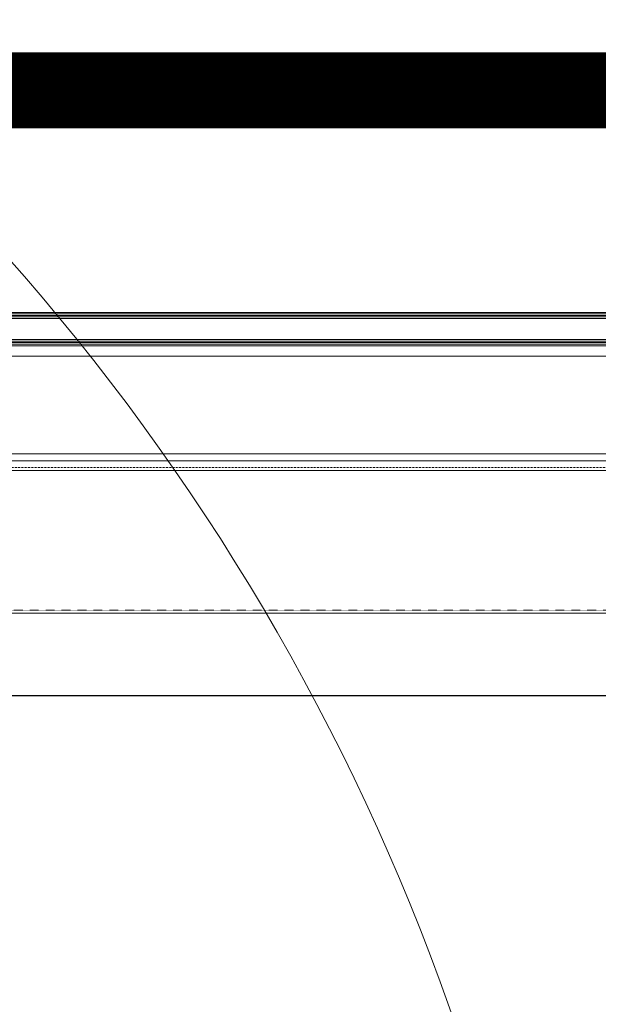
# Model space of a CAD drawing. Header units: millimetres. Extents: x -226731 to 126254, y -16359 to 60195.
# Tile 184 of 256: x -153841 to -153459, y 20521 to 21171. Entities that reach past the tile are written whole.
import ezdxf

# ---------------------------------------------------------------- set-up
doc = ezdxf.new("R2010")
doc.units = ezdxf.units.MM
doc.header["$LTSCALE"] = 0.1
doc.header["$MEASUREMENT"] = 0
doc.linetypes.add('HIDDEN', pattern=[0.375, 0.25, -0.125])
for name, color, linetype, lineweight in [('0_CCE_ FF_SIDE WALL SPRINKLER', 6, 'Continuous', 0), ('3_Hatch', 8, 'Continuous', 0), ('SPRINKLER COVERAGE AREA', 1, 'Continuous', 9)]:
    doc.layers.add(name, color=color, linetype=linetype, lineweight=lineweight)
doc.layers.add('AREA LINE', color=3, linetype='Continuous', plot=False)
doc.layers.add('V.PORT', color=3, linetype='Continuous', plot=False)
doc.layers.add('FIRE FIGHTING SERVICES', color=5, linetype='Continuous')
doc.layers.add('GUARD RAIL', color=80, linetype='Continuous')

# ---------------------------------------------------------------- blocks, each defined once
blk = doc.blocks.new('*U426')
at = {"layer": '3_Hatch', "color": 8}
for p, q in [((29.99, 199.78), (1150, 199.78)), ((28.4, 105.47), (1150, 105.47)), ((30.03, 98.97), (1150, 98.97)), ((29.51, 94.41), (1150, 94.41)), ((29.56, 30.01), (1150, 30.01)), ((1150, 23, 0), (7.48, 23)), ((1150, 22, 0), (7.48, 22)), ((1150, 21, 0), (7.48, 21)), ((1150, 20, 0), (7.48, 20)), ((1150, 19, 0), (7.48, 19)), ((1150, 5, 0), (7.48, 5)), ((1150, 4, 0), (7.48, 4)), ((1150, 3, 0), (7.48, 3)), ((1150, 2, 0), (7.48, 2)), ((1150, 1, 0), (7.48, 1))]:
    blk.add_line(p, q, dxfattribs=at)
at = {"layer": '3_Hatch', "color": 8, "linetype": 'HIDDEN', "ltscale": 5}
blk.add_line((29.99, 197.78), (1150, 197.78), dxfattribs=at)
at = {"layer": '3_Hatch', "color": 8, "linetype": 'HIDDEN'}
blk.add_line((30.03, 103.48), (1150, 103.48), dxfattribs=at)
blk = doc.blocks.new('A$C2AD535C3')
at = {"layer": 'SPRINKLER COVERAGE AREA', "color": 1}
blk.add_circle((0, 0), 2500, dxfattribs=at)
blk = doc.blocks.new('G$C3584CA52')
at = {"layer": '0_CCE_ FF_SIDE WALL SPRINKLER', "color": 240, "xscale": -0.6, "yscale": 0.6, "zscale": 0.6}
blk.add_blockref('A$C2AD535C3', (8045.88, -1200.5), dxfattribs=at)

msp = doc.modelspace()

# ---------------------------------------------------------------- linework, layer by layer
at = {"layer": 'AREA LINE', "color": 8}
msp.add_lwpolyline([(-152367.94, 20724.63), (-154008.69, 20724.63), (-154008.69, 10699.63), (-152367.94, 10699.63)], dxfattribs=at)
at = {"layer": 'GUARD RAIL', "color": 8, "linetype": 'Continuous', "const_width": 50}
msp.add_lwpolyline([(-164851.16, 21124.62), (-152367.94, 21124.63)], dxfattribs=at)
at = {"layer": 'V.PORT', "color": 8}
msp.add_lwpolyline([(-152367.94, 20724.63), (-164851.16, 20724.63)], dxfattribs=at)

# ---------------------------------------------------------------- block references
at = {"layer": '3_Hatch', "color": 8, "rotation": 179.9999999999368}
msp.add_blockref('*U426', (-152871.95, 20978.95), dxfattribs=at)
at = {"layer": 'FIRE FIGHTING SERVICES'}
msp.add_blockref('G$C3584CA52', (-163018.33, 21220.5), dxfattribs=at)

doc.saveas('drawing.dxf')
